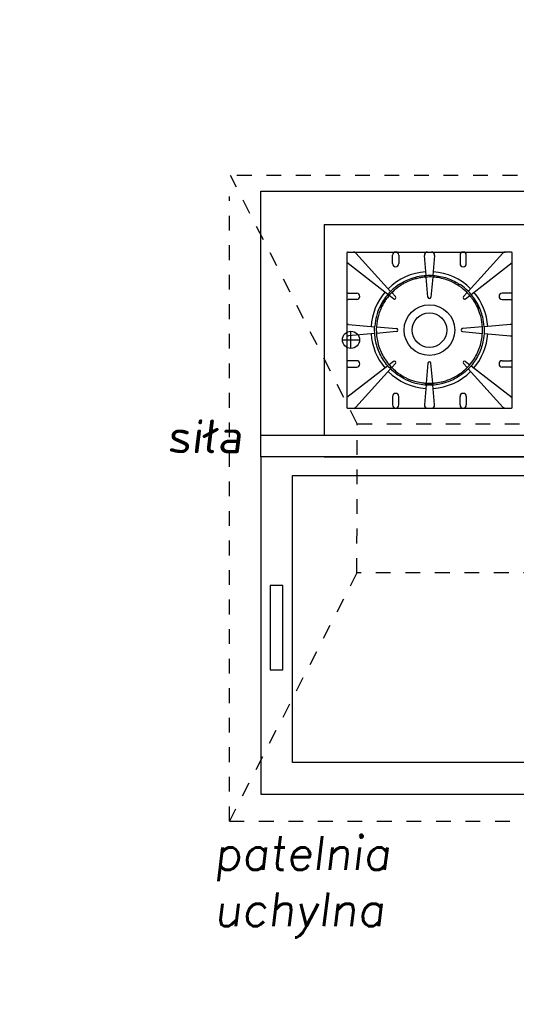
# Model space of a CAD drawing. Header units: millimetres. Extents: x -486876 to 553054, y -140324 to 834178.
# Tile 58 of 155: x -81845 to -80667, y 72804 to 75138. Entities that reach past the tile are written whole.
import ezdxf
from ezdxf.enums import TextEntityAlignment as Align

# ---------------------------------------------------------------- set-up
doc = ezdxf.new("R2010")
doc.units = ezdxf.units.MM
doc.linetypes.add('DASH2', pattern=[0.75, 0.5, -0.25])
doc.linetypes.add('XREF$0$0.5_0.5', pattern=[1, 0.5, -0.5])
doc.layers.add('_XREF', color=252, linetype='DASH2', lineweight=13)
for name, color, linetype in [('XREF$0$DRZWI', 8, 'Continuous'), ('XREF$0$MEBLE', 8, 'Continuous'), ('XREF$0$MEBLE_ŁAZIENKOWE_I_KUCHENNE', 8, 'Continuous'), ('XREF$0$WYMIARY', 9, 'Continuous'), ('XREF$0$WYPEŁNIENIA', 8, 'Continuous')]:
    doc.layers.add(name, color=color, linetype=linetype)
doc.styles.add('XREF$0$APLUS', font='arial.ttf', dxfattribs={"width": 0.6})
doc.styles.add('XREF$0$ROMANS', font='romans.shx')

# ---------------------------------------------------------------- blocks, each defined once
blk = doc.blocks.new('XREF')
at = {"layer": 'XREF$0$WYPEŁNIENIA'}
h = blk.add_hatch(dxfattribs=at)
h.set_pattern_fill('ANSI31', color=256, scale=3)
h.set_pattern_definition([(45, (-52999.899, 13162.694), (-6.7351921, 6.7351921), [])])
h.paths.add_polyline_path([(2833.43, 10024.04), (2806.56, 10024.04), (2806.56, 10062.95), (2756.56, 10062.95), (2756.56, 10102.95), (2726.65, 10102.95), (2725.88, 10101.79), (2725.88, 10033.49), (2680.31, 10033.49), (2680.31, 10102.95), (2641.56, 10102.95), (2641.56, 10024.04), (2546.56, 10024.04), (2546.56, 9984.04), (2833.43, 9984.04)])
h.paths.add_polyline_path([(3067, 10024.04), (2833.43, 10024.04), (2833.43, 9984.04), (3067, 9984.04), (3067, 9994.04)])
h.paths.add_polyline_path([(2456.56, 10024.04), (2376.56, 10024.04), (2376.56, 10044.04), (2361.56, 10044.04), (2361.56, 10024.04), (2161.56, 10024.04), (2161.56, 10141.99), (2121.56, 10141.99), (2121.56, 9894.37), (1846.56, 9894.37), (1846.56, 9872.67), (1876.56, 9872.67), (2121.56, 9872.67), (2121.56, 9779.12), (2161.56, 9779.12), (2161.56, 9869.37), (2161.56, 9984.04), (2456.56, 9984.04)])
h.paths.add_polyline_path([(2376.56, 10304.91), (2361.56, 10304.91), (2361.56, 10144.04), (2371.64, 10144.04), (2376.56, 10144.04)])
h.paths.add_polyline_path([(2444.58, 10649.37), (2192.94, 10649.37), (2192.94, 10634.37), (2379.58, 10634.37), (2379.58, 10589.37), (2444.58, 10589.37)])
h.paths.add_polyline_path([(2161.56, 10634.37), (2192.94, 10634.37), (2192.94, 10649.37), (2161.56, 10649.37), (2161.56, 10704.67), (2121.56, 10704.67), (2121.56, 10581.7), (2161.56, 10581.7)])
h.paths.add_polyline_path([(2647.02, 10553.68), (2666.09, 10553.68), (2666.09, 10567.18), (2647.02, 10567.18)], flags=16)
h.paths.add_polyline_path([(2530.53, 10311.91), (2530.53, 10304.91), (2666.56, 10304.91), (2666.56, 10392.95), (2646.56, 10392.95), (2646.56, 10322.95), (2530.53, 10322.95)])
edge = h.paths.add_edge_path()
edge.add_line((2430.53, 10304.91), (2430.53, 10311.91))
edge.add_line((2430.53, 10311.91), (2433.03, 10311.91))
edge.add_line((2433.03, 10311.91), (2430.53, 10314.91))
edge.add_arc((2428.76, 10318.93), 4.39, 293.6835, 426.3165)
edge.add_line((2430.53, 10322.95), (2161.56, 10322.95))
edge.add_line((2161.56, 10322.95), (2161.56, 10418.77))
edge.add_line((2161.56, 10418.77), (2121.56, 10418.77))
edge.add_line((2121.56, 10418.77), (2121.56, 10304.91))
edge.add_line((2121.56, 10304.91), (2430.53, 10304.91))
h.paths.add_polyline_path([(2666.56, 10649.37), (2641.65, 10649.37), (2641.65, 10634.37), (2646.56, 10634.37), (2646.56, 10497.95), (2666.56, 10497.95)])
at = {"layer": 'XREF$0$MEBLE'}
for p, q in [((2892.56, 10350.83), (2892.56, 10413.79)), ((2892.56, 10413.79), (3049.56, 10413.79)), ((3049.56, 10355.83), (2892.56, 10355.83))]:
    blk.add_line(p, q, dxfattribs=at)
at = {"layer": 'XREF$0$MEBLE_ŁAZIENKOWE_I_KUCHENNE', "linetype": 'XREF$0$0.5_0.5', "ltscale": 7}
for p, q in [((3065.42, 10417.46), (2885.42, 10417.46)), ((2885.13, 10264.44), (2885.13, 10412.46)), ((2915.37, 10323.28), (2915.46, 10358.62)), ((2915.46, 10358.62), (3035.37, 10358.62)), ((3035.37, 10323.3), (2915.37, 10323.28)), ((2885.13, 10264.44), (3065.42, 10264.44))]:
    blk.add_line(p, q, dxfattribs=at)
at = {"layer": 'XREF$0$MEBLE_ŁAZIENKOWE_I_KUCHENNE'}
for p, q in [((2907.57, 10405.83), (2957.57, 10405.83)), ((2907.57, 10405.83), (2907.57, 10355.83)), ((2912.97, 10399.24), (2912.97, 10396.82)), ((2913.32, 10399.33), (2914.58, 10399.33)), ((2914.58, 10399.33), (2924.57, 10399.33)), ((2915.14, 10399.08), (2923.37, 10390.01)), ((2923.82, 10396.58), (2923.82, 10398.58)), ((2924.57, 10399.33), (2932.11, 10399.33)), ((2925.32, 10398.58), (2925.32, 10396.58)), ((2931.77, 10393.8), (2931.36, 10398.51)), ((2932.11, 10399.33), (2933.04, 10399.33)), ((2933.04, 10399.33), (2940.57, 10399.33)), ((2933.78, 10398.51), (2933.37, 10393.8)), ((2939.82, 10398.58), (2939.82, 10396.58)), ((2940.57, 10399.33), (2950.56, 10399.33)), ((2941.32, 10396.58), (2941.32, 10398.58)), ((2950, 10399.08), (2941.77, 10390.01)), ((2951.82, 10399.33), (2950.56, 10399.33)), ((2952.17, 10396.82), (2952.17, 10399.24)), ((2922.7, 10389.28), (2912.97, 10396.82)), ((2912.97, 10396.82), (2912.97, 10389.49)), ((2942.44, 10389.28), (2952.17, 10396.82)), ((2952.17, 10389.49), (2952.17, 10396.82)), ((2929.29, 10393.41), (2929.39, 10393.02)), ((2929.39, 10393.02), (2929.29, 10393.41)), ((2932.22, 10388.65), (2931.81, 10393.4)), ((2933.34, 10393.4), (2932.92, 10388.65)), ((2912.97, 10389.49), (2912.97, 10388.16)), ((2912.97, 10388.16), (2912.97, 10382.09)), ((2913.32, 10389.58), (2915.32, 10389.58)), ((2915.32, 10388.08), (2913.32, 10388.08)), ((2924.02, 10388.26), (2923.01, 10389.04)), ((2923.64, 10389.71), (2924.5, 10388.77)), ((2941.5, 10389.71), (2940.64, 10388.77)), ((2941.12, 10388.26), (2942.13, 10389.04)), ((2951.82, 10389.58), (2949.82, 10389.58)), ((2949.82, 10388.08), (2951.82, 10388.08)), ((2952.17, 10388.16), (2952.17, 10389.49)), ((2952.17, 10382.09), (2952.17, 10388.16)), ((2912.97, 10382.09), (2912.97, 10379.57)), ((2913.39, 10382.17), (2919.6, 10381.63)), ((2919.99, 10381.59), (2924.75, 10381.18)), ((2945.15, 10381.59), (2940.39, 10381.18)), ((2951.76, 10382.17), (2945.55, 10381.63)), ((2952.17, 10379.57), (2952.17, 10382.09)), ((2911.92, 10378.53), (2915.99, 10378.53)), ((2912.97, 10379.57), (2912.97, 10373.49)), ((2919.6, 10380.03), (2913.39, 10379.48)), ((2913.96, 10376.49), (2913.96, 10380.56)), ((2924.75, 10380.48), (2919.99, 10380.06)), ((2940.39, 10380.48), (2945.15, 10380.06)), ((2945.55, 10380.03), (2951.76, 10379.48)), ((2952.17, 10373.49), (2952.17, 10379.57)), ((2912.97, 10373.49), (2912.97, 10372.16)), ((2922.7, 10372.37), (2912.97, 10364.83)), ((2912.97, 10372.16), (2912.97, 10364.83)), ((2915.32, 10373.58), (2913.32, 10373.58)), ((2913.32, 10372.08), (2915.32, 10372.08)), ((2915.14, 10362.57), (2923.37, 10371.64)), ((2924.02, 10373.4), (2923.01, 10372.61)), ((2923.64, 10371.94), (2924.5, 10372.88)), ((2932.22, 10373.01), (2931.81, 10368.25)), ((2933.34, 10368.25), (2932.92, 10373.01)), ((2941.5, 10371.94), (2940.64, 10372.88)), ((2941.12, 10373.4), (2942.13, 10372.61)), ((2950, 10362.57), (2941.77, 10371.64)), ((2942.44, 10372.37), (2952.17, 10364.83)), ((2949.82, 10373.58), (2951.82, 10373.58)), ((2951.82, 10372.08), (2949.82, 10372.08)), ((2952.17, 10372.16), (2952.17, 10373.49)), ((2952.17, 10364.83), (2952.17, 10372.16)), ((2931.77, 10367.85), (2931.36, 10363.14)), ((2933.78, 10363.14), (2933.37, 10367.85)), ((2912.97, 10364.83), (2912.97, 10362.41)), ((2923.82, 10365.08), (2923.82, 10363.08)), ((2925.32, 10363.08), (2925.32, 10365.08)), ((2939.82, 10363.08), (2939.82, 10365.08)), ((2941.32, 10365.08), (2941.32, 10363.08)), ((2952.17, 10362.41), (2952.17, 10364.83)), ((2913.32, 10362.33), (2914.58, 10362.33)), ((2914.58, 10362.33), (2924.57, 10362.33)), ((2924.57, 10362.33), (2932.11, 10362.33)), ((2932.11, 10362.33), (2933.04, 10362.33)), ((2933.04, 10362.33), (2940.57, 10362.33)), ((2940.57, 10362.33), (2950.56, 10362.33)), ((2950.56, 10362.33), (2951.82, 10362.33)), ((2907.57, 10350.83), (2957.57, 10350.83)), ((2965.56, 10350.83), (2915.56, 10350.83))]:
    blk.add_line(p, q, dxfattribs=at)
at = {"layer": 'XREF$0$MEBLE_ŁAZIENKOWE_I_KUCHENNE', "linetype": 'XREF$0$0.5_0.5', "ltscale": 7}
for points in [[(2915.46, 10358.62), (2885.42, 10417.46)], [(2915.37, 10323.28), (2885.13, 10264.44)]]:
    blk.add_lwpolyline(points, dxfattribs=at)
at = {"layer": 'XREF$0$MEBLE_ŁAZIENKOWE_I_KUCHENNE'}
for points in [[(2965.56, 10270.83), (2965.56, 10350.83), (2892.56, 10350.83), (2892.56, 10270.83), (2965.56, 10270.83)], [(2958.06, 10346.33), (2958.06, 10278.33), (2900.06, 10278.33), (2900.06, 10346.33), (2958.06, 10346.33)], [(2894.83, 10320.33), (2894.83, 10300.33), (2897.83, 10300.33), (2897.83, 10310.33), (2897.83, 10320.33), (2894.83, 10320.33), (2894.83, 10300.33)]]:
    blk.add_lwpolyline(points, dxfattribs=at)
for centre, radius in [((2932.57, 10380.83), 6), ((2932.57, 10380.83), 4.1), ((2913.96, 10378.53), 2.04)]:
    blk.add_circle(centre, radius, dxfattribs=at)
for centre, radius, start, end in [((2913.32, 10398.58), 0.75, 90, 117.8181), ((2914.58, 10398.58), 0.75, 42.2312, 90), ((2924.57, 10398.58), 0.75, 0, 180), ((2932.11, 10398.58), 0.75, 90, 185), ((2933.04, 10398.58), 0.75, 355, 90), ((2940.57, 10398.58), 0.75, 0, 180), ((2950.56, 10398.58), 0.75, 90, 137.7688), ((2951.82, 10398.58), 0.75, 62.1819, 90), ((2924.57, 10396.58), 0.75, 180, 0), ((2940.57, 10396.58), 0.75, 180, 0), ((2932.57, 10380.83), 13.85, 93.6174, 134.8765), ((2932.57, 10380.83), 13.85, 45.1235, 86.3826), ((2913.32, 10388.83), 0.75, 90, 117.8181), ((2913.32, 10388.83), 0.75, 242.1819, 270), ((2915.32, 10388.83), 0.75, 270, 90), ((2932.57, 10380.83), 13.85, 139.5859, 176.3826), ((2932.57, 10380.83), 12.6, 143.6395, 149.1232), ((2924.24, 10388.53), 0.35, 232.2312, 42.2312), ((2932.57, 10388.68), 0.35, 185, 355), ((2940.9, 10388.53), 0.35, 137.7688, 307.7688), ((2932.57, 10380.83), 12.6, 30.1232, 35.6068), ((2932.57, 10380.83), 13.85, 3.6174, 40.4141), ((2949.82, 10388.83), 0.75, 90, 270), ((2951.82, 10388.83), 0.75, 62.1819, 90), ((2951.82, 10388.83), 0.75, 270, 297.8181), ((2932.57, 10380.83), 12.6, 150.1232, 155.6068), ((2932.57, 10380.83), 12.6, 149.1232, 150.1232), ((2932.57, 10380.83), 12.6, 29.1232, 30.1232), ((2932.57, 10380.83), 12.6, 23.6395, 29.1232), ((2913.32, 10381.42), 0.75, 85, 117.8181), ((2924.72, 10380.83), 0.35, 275, 85), ((2940.42, 10380.83), 0.35, 95, 265), ((2951.82, 10381.42), 0.75, 62.1819, 95), ((2913.32, 10380.23), 0.75, 242.1819, 275), ((2932.57, 10380.83), 13.85, 183.6174, 220.4141), ((2932.57, 10380.83), 13.85, 319.5859, 356.3826), ((2951.82, 10380.23), 0.75, 265, 297.8181), ((2913.32, 10372.83), 0.75, 90, 117.8181), ((2913.32, 10372.83), 0.75, 242.1819, 270), ((2915.32, 10372.83), 0.75, 270, 90), ((2924.24, 10373.12), 0.35, 317.7688, 127.7688), ((2932.57, 10372.98), 0.35, 5, 175), ((2940.9, 10373.12), 0.35, 52.2312, 222.2312), ((2949.82, 10372.83), 0.75, 90, 270), ((2951.82, 10372.83), 0.75, 62.1819, 90), ((2951.82, 10372.83), 0.75, 270, 297.8181), ((2932.57, 10380.83), 13.85, 225.1235, 266.3826), ((2932.57, 10380.83), 13.85, 273.6174, 314.8765), ((2932.57, 10380.83), 12.6, 263.6395, 269.1232), ((2932.57, 10380.83), 12.6, 269.1232, 270.1232), ((2932.57, 10380.83), 12.6, 270.1232, 275.6068), ((2924.57, 10365.08), 0.75, 0, 180), ((2940.57, 10365.08), 0.75, 0, 180), ((2913.32, 10363.08), 0.75, 242.1819, 270), ((2914.58, 10363.08), 0.75, 270, 317.7688), ((2924.57, 10363.08), 0.75, 180, 0), ((2932.11, 10363.08), 0.75, 175, 270), ((2933.04, 10363.08), 0.75, 270, 5), ((2940.57, 10363.08), 0.75, 180, 0), ((2950.56, 10363.08), 0.75, 222.2312, 270), ((2951.82, 10363.08), 0.75, 270, 297.8181)]:
    blk.add_arc(centre, radius, start, end, dxfattribs=at)
for points in [[(2925.44, 10391.69), (2926.23, 10392.21), (2927.17, 10392.7), (2928.21, 10393.07)], [(2929.39, 10393.02), (2928.31, 10392.74), (2927.31, 10392.32), (2926.45, 10391.84)], [(2928.21, 10393.07), (2928.56, 10393.2), (2928.92, 10393.31), (2929.29, 10393.41)], [(2929.29, 10393.41), (2930.35, 10393.68), (2931.49, 10393.83), (2932.62, 10393.83)], [(2930.49, 10393.25), (2930.12, 10393.19), (2929.75, 10393.11), (2929.39, 10393.02)], [(2933.79, 10393.37), (2932.69, 10393.47), (2931.57, 10393.43), (2930.49, 10393.25)], [(2932.62, 10393.83), (2933.76, 10393.82), (2934.9, 10393.66), (2935.96, 10393.38)], [(2936.95, 10392.64), (2935.97, 10393), (2934.9, 10393.26), (2933.79, 10393.37)], [(2935.96, 10393.38), (2937.06, 10393.08), (2938.08, 10392.65), (2938.96, 10392.15)], [(2939.62, 10391.27), (2938.86, 10391.78), (2937.96, 10392.27), (2936.95, 10392.64)], [(2923.58, 10390.22), (2923.26, 10389.91), (2922.86, 10389.49), (2922.45, 10388.98)], [(2925.44, 10391.69), (2924.69, 10391.21), (2924.08, 10390.69), (2923.58, 10390.22)], [(2925.66, 10391.36), (2924.94, 10390.89), (2924.34, 10390.39), (2923.86, 10389.93)], [(2926.45, 10391.84), (2926.17, 10391.69), (2925.91, 10391.52), (2925.66, 10391.36)], [(2938.96, 10392.15), (2939.27, 10391.97), (2939.57, 10391.79), (2939.85, 10391.6)], [(2941.4, 10389.81), (2940.93, 10390.28), (2940.34, 10390.79), (2939.62, 10391.27)], [(2941.68, 10390.1), (2941.2, 10390.58), (2940.58, 10391.1), (2939.85, 10391.6)], [(2942.64, 10389.05), (2942.29, 10389.47), (2941.96, 10389.83), (2941.68, 10390.1)], [(2922.45, 10388.98), (2922.09, 10388.54), (2921.73, 10388.03), (2921.41, 10387.5)], [(2922.75, 10388.72), (2922.64, 10388.59), (2922.53, 10388.44), (2922.42, 10388.3)], [(2923.86, 10389.93), (2923.54, 10389.63), (2923.15, 10389.22), (2922.75, 10388.72)], [(2942.33, 10388.8), (2941.99, 10389.21), (2941.67, 10389.55), (2941.4, 10389.81)], [(2942.81, 10388.16), (2942.65, 10388.39), (2942.49, 10388.6), (2942.33, 10388.8)], [(2943.81, 10387.35), (2943.45, 10387.97), (2943.04, 10388.56), (2942.64, 10389.05)], [(2920.42, 10385.44), (2920.22, 10384.92), (2920.08, 10384.46), (2919.99, 10384.08)], [(2921.3, 10387.3), (2920.94, 10386.68), (2920.64, 10386.03), (2920.42, 10385.44)], [(2921.1, 10386.03), (2920.98, 10385.78), (2920.88, 10385.53), (2920.79, 10385.29)], [(2921.3, 10387.3), (2921.34, 10387.37), (2921.37, 10387.43), (2921.41, 10387.5)], [(2943.81, 10387.35), (2943.85, 10387.29), (2943.89, 10387.22), (2943.93, 10387.15)], [(2944.7, 10385.52), (2944.49, 10386.04), (2944.23, 10386.61), (2943.93, 10387.15)], [(2944.32, 10385.38), (2944.26, 10385.54), (2944.19, 10385.71), (2944.11, 10385.88)], [(2944.81, 10383.82), (2944.71, 10384.24), (2944.55, 10384.79), (2944.32, 10385.38)], [(2945.2, 10383.92), (2945.09, 10384.35), (2944.93, 10384.91), (2944.7, 10385.52)], [(2919.99, 10384.08), (2919.81, 10383.42), (2919.67, 10382.63), (2919.6, 10381.74)], [(2920.37, 10383.98), (2920.21, 10383.34), (2920.06, 10382.57), (2920, 10381.71)], [(2920.79, 10385.29), (2920.6, 10384.79), (2920.47, 10384.34), (2920.37, 10383.98)], [(2945.15, 10381.55), (2945.1, 10382.41), (2944.97, 10383.18), (2944.81, 10383.82)], [(2945.55, 10381.57), (2945.5, 10382.46), (2945.36, 10383.25), (2945.2, 10383.92)], [(2919.62, 10379.66), (2919.56, 10380.39), (2919.56, 10381.09), (2919.6, 10381.74)], [(2920, 10381.71), (2919.94, 10380.79), (2919.97, 10379.75), (2920.15, 10378.68)], [(2945.11, 10379.62), (2945.18, 10380.3), (2945.18, 10380.94), (2945.15, 10381.55)], [(2945.55, 10381.57), (2945.6, 10380.62), (2945.56, 10379.56), (2945.35, 10378.47)], [(2920.35, 10376.39), (2919.95, 10377.49), (2919.72, 10378.6), (2919.62, 10379.66)], [(2920.15, 10378.68), (2920.33, 10377.65), (2920.65, 10376.59), (2921.11, 10375.58)], [(2945.35, 10378.47), (2945.16, 10377.42), (2944.82, 10376.34), (2944.34, 10375.31)], [(2944.38, 10376.44), (2944.78, 10377.51), (2945.01, 10378.59), (2945.11, 10379.62)], [(2921.91, 10373.39), (2921.26, 10374.32), (2920.73, 10375.34), (2920.35, 10376.39)], [(2942.84, 10373.53), (2943.48, 10374.43), (2944, 10375.42), (2944.38, 10376.44)], [(2921.11, 10375.58), (2921.57, 10374.58), (2922.17, 10373.63), (2922.87, 10372.79)], [(2944.34, 10375.31), (2943.86, 10374.29), (2943.24, 10373.31), (2942.52, 10372.46)], [(2924.14, 10370.93), (2923.32, 10371.63), (2922.56, 10372.46), (2921.91, 10373.39)], [(2922.87, 10372.79), (2923.59, 10371.91), (2924.42, 10371.17), (2925.26, 10370.57)], [(2942.52, 10372.46), (2941.77, 10371.57), (2940.92, 10370.81), (2940.06, 10370.2)], [(2940.64, 10371.15), (2941.44, 10371.82), (2942.2, 10372.62), (2942.84, 10373.53)], [(2926.73, 10369.21), (2925.88, 10369.64), (2924.98, 10370.21), (2924.14, 10370.93)], [(2925.26, 10370.57), (2925.81, 10370.17), (2926.37, 10369.84), (2926.91, 10369.57)], [(2926.73, 10369.21), (2927.52, 10368.81), (2928.28, 10368.54), (2928.93, 10368.35)], [(2926.91, 10369.57), (2927.68, 10369.18), (2928.41, 10368.92), (2929.05, 10368.73)], [(2935.94, 10368.68), (2936.58, 10368.86), (2937.31, 10369.12), (2938.09, 10369.5)], [(2936.04, 10368.3), (2936.7, 10368.48), (2937.46, 10368.75), (2938.26, 10369.14)], [(2938.09, 10369.5), (2938.92, 10369.9), (2939.8, 10370.45), (2940.64, 10371.15)], [(2940.06, 10370.2), (2939.46, 10369.78), (2938.85, 10369.42), (2938.26, 10369.14)], [(2928.93, 10368.35), (2929.36, 10368.22), (2929.93, 10368.08), (2930.57, 10367.98)], [(2929.05, 10368.73), (2929.46, 10368.61), (2930.01, 10368.47), (2930.64, 10368.38)], [(2930.57, 10367.98), (2931.13, 10367.89), (2931.75, 10367.84), (2932.37, 10367.83)], [(2930.64, 10368.38), (2930.81, 10368.35), (2930.99, 10368.32), (2931.17, 10368.3)], [(2932.6, 10367.83), (2932.52, 10367.83), (2932.45, 10367.83), (2932.37, 10367.83)], [(2932.6, 10367.83), (2933.32, 10367.83), (2934.03, 10367.89), (2934.65, 10367.99)], [(2933.8, 10368.29), (2934.08, 10368.31), (2934.35, 10368.35), (2934.6, 10368.39)], [(2934.6, 10368.39), (2935.12, 10368.48), (2935.58, 10368.58), (2935.94, 10368.68)], [(2934.65, 10367.99), (2935.2, 10368.08), (2935.67, 10368.2), (2936.04, 10368.3)]]:
    blk.add_open_spline(points, degree=3, dxfattribs=at)
for points, knots in [([(2921.44, 10387.35), (2921.45, 10387.36), (2921.45, 10387.37), (2921.47, 10387.4), (2921.49, 10387.43), (2921.53, 10387.49), (2921.56, 10387.53), (2921.74, 10387.78), (2921.92, 10387.96), (2922.22, 10388.18), (2922.32, 10388.24), (2922.42, 10388.3)], [-1.404969, -1.404969, -1.404969, -1.404969, -1.366562, -1.366562, -1.290458, -1.290458, -1.142076, -1.142076, -0.365233, -0.365233, 0, 0, 0, 0]), ([(2942.81, 10388.16), (2942.96, 10388.08), (2943.1, 10387.98), (2943.34, 10387.78), (2943.44, 10387.68), (2943.58, 10387.51), (2943.63, 10387.45), (2943.7, 10387.35), (2943.72, 10387.32), (2943.75, 10387.26), (2943.76, 10387.24), (2943.78, 10387.22), (2943.78, 10387.21), (2943.78, 10387.2)], [-2.808186, -2.808186, -2.808186, -2.808186, -2.281073, -2.281073, -1.858868, -1.858868, -1.616259, -1.616259, -1.497539, -1.497539, -1.427843, -1.427843, -1.404969, -1.404969, -1.404969, -1.404969]), ([(2921.1, 10386.03), (2921.09, 10386.2), (2921.11, 10386.37), (2921.16, 10386.68), (2921.2, 10386.81), (2921.28, 10387.02), (2921.31, 10387.09), (2921.36, 10387.2), (2921.38, 10387.23), (2921.41, 10387.29), (2921.42, 10387.31), (2921.43, 10387.34), (2921.44, 10387.34), (2921.44, 10387.35)], [-2.808186, -2.808186, -2.808186, -2.808186, -2.281073, -2.281073, -1.858868, -1.858868, -1.616259, -1.616259, -1.497539, -1.497539, -1.427843, -1.427843, -1.404969, -1.404969, -1.404969, -1.404969]), ([(2943.78, 10387.2), (2943.79, 10387.19), (2943.8, 10387.18), (2943.82, 10387.15), (2943.83, 10387.12), (2943.86, 10387.06), (2943.88, 10387.01), (2944.01, 10386.73), (2944.07, 10386.48), (2944.11, 10386.11), (2944.12, 10386), (2944.11, 10385.88)], [-1.404969, -1.404969, -1.404969, -1.404969, -1.366562, -1.366562, -1.290458, -1.290458, -1.142076, -1.142076, -0.365233, -0.365233, 0, 0, 0, 0]), ([(2932.49, 10367.93), (2932.47, 10367.93), (2932.46, 10367.93), (2932.42, 10367.93), (2932.4, 10367.93), (2932.32, 10367.93), (2932.27, 10367.94), (2931.97, 10367.97), (2931.72, 10368.04), (2931.38, 10368.19), (2931.27, 10368.24), (2931.17, 10368.3)], [-1.404969, -1.404969, -1.404969, -1.404969, -1.366562, -1.366562, -1.290458, -1.290458, -1.142076, -1.142076, -0.365233, -0.365233, 0, 0, 0, 0]), ([(2933.8, 10368.29), (2933.66, 10368.2), (2933.5, 10368.13), (2933.21, 10368.02), (2933.07, 10367.99), (2932.86, 10367.95), (2932.78, 10367.94), (2932.66, 10367.93), (2932.62, 10367.93), (2932.56, 10367.93), (2932.53, 10367.93), (2932.5, 10367.93), (2932.49, 10367.93), (2932.49, 10367.93)], [-2.808186, -2.808186, -2.808186, -2.808186, -2.281073, -2.281073, -1.858868, -1.858868, -1.616259, -1.616259, -1.497539, -1.497539, -1.427843, -1.427843, -1.404969, -1.404969, -1.404969, -1.404969])]:
    blk.add_open_spline(points, degree=3, knots=knots, dxfattribs=at)
at = {"style": 'XREF$0$APLUS'}
blk.add_attdef('165', text='', height=12.94, rotation=90, dxfattribs=at).set_placement((5850.28, 4086.91), align=Align.TOP_CENTER)
blk.add_attdef('70', text='', height=12.94, rotation=90, dxfattribs=at).set_placement((5846.74, 4087.03), align=Align.BOTTOM_CENTER)
at = {"layer": 'XREF$0$DRZWI', "style": 'XREF$0$APLUS'}
for tag, height, p in [('90', 10.59, (3968.05, 17970.78)), ('90', 10.59, (4273.69, 17907.63)), ('90', 10.59, (4647.11, 17907.63)), ('90', 10.59, (4995.74, 17907.63)), ('90', 10.59, (5345.01, 17907.63)), ('90', 8.24, (3625.86, 17450.53)), ('90', 8.24, (4282.58, 17436.64)), ('90', 8.24, (4577.82, 17436.64)), ('90', 8.24, (5003.12, 17436.64)), ('90', 8.24, (5300.95, 17436.64)), ('90', 8.24, (5625.63, 17350.96)), ('110', 12.94, (3772.73, 10725.01)), ('100', 12.94, (3763.85, 10003.38)), ('90', 10.59, (3383.41, 9921.97)), ('83', 10.59, (4118.73, 4184.03))]:
    blk.add_attdef(tag, text='', height=height, dxfattribs=at).set_placement(p, align=Align.BOTTOM_CENTER)
for tag, height, p in [('200', 10.59, (3967.95, 17967.89)), ('200', 10.59, (4273.59, 17904.74)), ('200', 10.59, (4647.01, 17904.74)), ('200', 10.59, (4995.64, 17904.74)), ('200', 10.59, (5344.91, 17904.74)), ('200', 8.24, (3625.86, 17448.28)), ('200', 8.24, (4282.58, 17434.39)), ('200', 8.24, (4577.82, 17434.39)), ('200', 8.24, (5003.12, 17434.39)), ('200', 8.24, (5300.95, 17434.39)), ('200', 8.24, (5625.63, 17348.71)), ('210', 12.94, (3772.6, 10721.48)), ('200', 12.94, (3763.85, 9999.84)), ('200', 10.59, (3383.31, 9919.08)), ('178', 10.59, (4118.62, 4181.14))]:
    blk.add_attdef(tag, text='', height=height, dxfattribs=at).set_placement(p, align=Align.TOP_CENTER)
for tag, height, p in [('205', 10.59, (4204.92, 17787.31)), ('210', 10.59, (5722.65, 17787.31)), ('210', 12.94, (4602.86, 17776.83)), ('210', 12.94, (4951.5, 17776.83)), ('210', 12.94, (5300.98, 17776.83)), ('210', 12.94, (4044.07, 17776.19)), ('210', 12.94, (3579.16, 17557.04)), ('210', 12.94, (3935.88, 17557.04)), ('210', 12.94, (4219.13, 17557.04)), ('210', 12.94, (4633.7, 17557.04)), ('210', 12.94, (4958.43, 17557.04)), ('210', 12.94, (5356.84, 17557.04)), ('210', 12.94, (5615.9, 17557.04)), ('200', 11.76, (4716.1, 10187.15)), ('200', 11.76, (4936.97, 10128.95)), ('200', 11.76, (5363.02, 10117.1)), ('210', 13.53, (3475.75, 9987.9)), ('170', 11.76, (4209.38, 4035.73))]:
    blk.add_attdef(tag, text='', height=height, rotation=90, dxfattribs=at).set_placement(p, align=Align.TOP_CENTER)
for tag, height, p in [('100', 10.59, (5719.75, 17787.41)), ('96', 10.59, (4202.03, 17787.41)), ('100', 12.94, (4599.33, 17776.96)), ('100', 12.94, (4947.96, 17776.96)), ('100', 12.94, (5297.45, 17776.96)), ('100', 12.94, (4040.53, 17776.32)), ('100', 12.94, (3575.63, 17557.16)), ('100', 12.94, (3932.34, 17557.16)), ('100', 12.94, (4215.59, 17557.16)), ('100', 12.94, (4630.17, 17557.16)), ('100', 12.94, (4954.89, 17557.16)), ('100', 12.94, (5353.3, 17557.16)), ('100', 12.94, (5612.36, 17557.16)), ('90', 11.76, (4712.89, 10187.26)), ('90', 11.76, (4933.75, 10129.07)), ('90', 11.76, (5359.81, 10117.21)), ('120', 13.53, (3472.06, 9987.9)), ('90', 11.76, (4206.17, 4035.84))]:
    blk.add_attdef(tag, text='', height=height, rotation=90, dxfattribs=at).set_placement(p, align=Align.BOTTOM_CENTER)
at = {"layer": 'XREF$0$WYMIARY', "char_height": 8, "width": 174.6276, "attachment_point": 1, "style": 'XREF$0$ROMANS'}
for s, insert in [('{\\Q7;siła}', (2870.29, 10359.64)), ('{\\Q7;patelnia\\Puchylna}', (2881.49, 10260.87))]:
    blk.add_mtext(s, dxfattribs=dict(at, insert=insert))

msp = doc.modelspace()

# ---------------------------------------------------------------- block references
at = {"layer": '_XREF', "xscale": 10, "yscale": 10, "zscale": 10}
msp.add_blockref('XREF', (-110198.46986, -29406.42919), dxfattribs=at)

doc.saveas('drawing.dxf')
